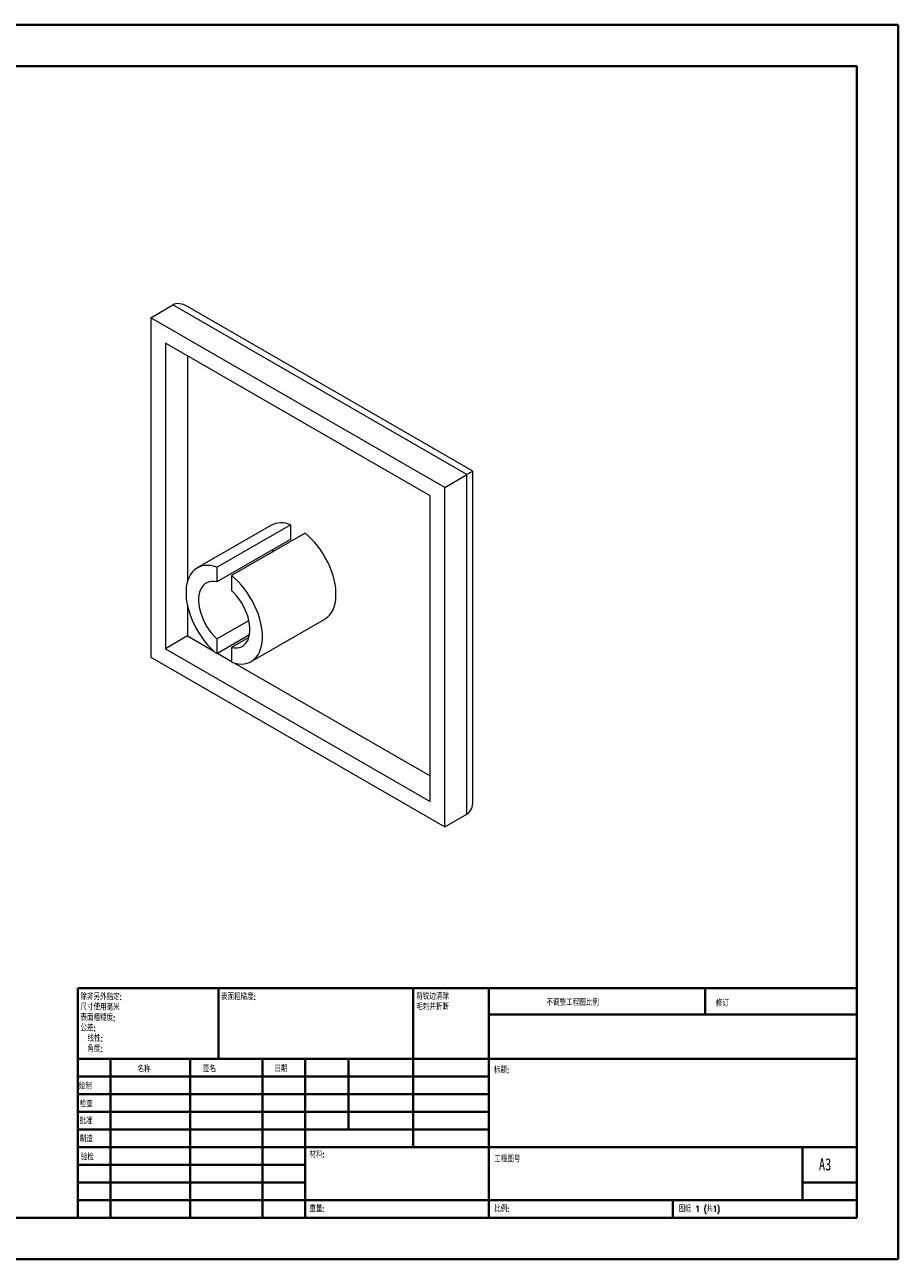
# Model space of a CAD drawing. Header units: millimetres. Extents: x 0 to 420, y 0 to 297.
# Tile 2 of 2: x 210 to 420, y 0 to 297. Entities that reach past the tile are written whole.
import ezdxf

# ---------------------------------------------------------------- set-up
doc = ezdxf.new("R2010")
doc.units = ezdxf.units.MM
doc.styles.add('SLDTEXTSTYLE0', font='TXT', dxfattribs={"width": 0.75, "bigfont": 'bigfont'})
doc.styles.add('SLDTEXTSTYLE1', font='TXT', dxfattribs={"width": 0.75})
doc.styles.add('SLDTEXTSTYLE2', font='TXT', dxfattribs={"width": 0.694444, "bigfont": 'bigfont'})

# ---------------------------------------------------------------- blocks, each defined once
blk = doc.blocks.new('SW_NOTE_0')
at = {"color": 0, "linetype": 'Continuous', "lineweight": 0, "char_height": 1.5, "attachment_point": 1, "style": 'SLDTEXTSTYLE0'}
for s, insert in [('\\M+18FAB锐边\\M+190B4\\M+18F9C', (0, 1.93)), ('\\M+196D1\\M+18E68\\M+19BF3\\M+190DC\\M+19266', (0, -0.57))]:
    blk.add_mtext(s, dxfattribs=dict(at, insert=insert))
blk = doc.blocks.new('SW_NOTE_1')
at = {"color": 0, "linetype": 'Continuous', "lineweight": 0, "char_height": 1.5, "attachment_point": 1, "style": 'SLDTEXTSTYLE0'}
for s, insert in [('\\M+18F9C\\M+194F1另\\M+18A4F\\M+18E77\\M+192E8:', (0, 1.93)), ('\\M+18EDA\\M+190A1\\M+18E67\\M+19770\\M+19F7C\\M+195C4', (0, -0.57)), ('\\M+1955C\\M+196CA\\M+19165糙\\M+19378:', (0, -3.07)), ('\\M+18CF6\\M+18DB7:', (0, -5.57)), ('线\\M+190AB:', (1.69, -8.07)), ('\\M+18A70\\M+19378:', (1.69, -10.57))]:
    blk.add_mtext(s, dxfattribs=dict(at, insert=insert))

msp = doc.modelspace()

# ---------------------------------------------------------------- linework, layer by layer
at = {"color": 7, "linetype": 'Continuous', "lineweight": 40}
for p, q in [((0.08, 297.21), (420.08, 297.21)), ((420.08, 0.21), (420.08, 297.21)), ((25.08, 287.21), (410.08, 287.21)), ((410.08, 287.21), (410.08, 10.21)), ((222.88, 65.46), (410.08, 65.46)), ((222.88, 65.46), (222.88, 10.21)), ((256.68, 48.46), (256.68, 65.46)), ((303.48, 65.46), (303.48, 27.21)), ((321.68, 65.46), (321.68, 10.21)), ((373.68, 59.09), (373.68, 65.46)), ((410.08, 59.09), (321.68, 59.09)), ((410.08, 48.46), (222.88, 48.46)), ((230.68, 48.46), (230.68, 10.21)), ((249.87, 48.46), (249.87, 10.21)), ((267.28, 48.46), (267.28, 10.21)), ((277.48, 10.21), (277.48, 48.46)), ((287.88, 31.46), (287.88, 48.46)), ((321.68, 44.21), (222.88, 44.21)), ((321.68, 39.96), (222.88, 39.96)), ((321.68, 35.71), (222.88, 35.71)), ((321.68, 31.46), (222.88, 31.46)), ((277.48, 27.21), (222.88, 27.21)), ((277.48, 27.21), (410.08, 27.21)), ((397.08, 14.46), (397.08, 27.21)), ((277.48, 22.96), (222.88, 22.96)), ((277.48, 18.71), (222.88, 18.71)), ((410.08, 18.71), (397.08, 18.71)), ((222.88, 14.46), (410.08, 14.46)), ((365.88, 10.21), (365.88, 14.46)), ((25.08, 10.21), (410.08, 10.21)), ((0.08, 0.21), (420.08, 0.21))]:
    msp.add_line(p, q, dxfattribs=at)
at = {"color": 7, "linetype": 'Continuous', "lineweight": 15}
for p, q in [((240.37, 226.73), (245.67, 229.79)), ((316.38, 188.97), (245.67, 229.79)), ((317.84, 189.81), (249.2, 229.44)), ((240.37, 226.73), (240.37, 145.07)), ((311.08, 185.91), (240.37, 226.73)), ((307.54, 183.86), (243.9, 220.6)), ((243.9, 220.6), (243.9, 147.11)), ((249.2, 217.54), (249.2, 163.3)), ((311.08, 185.91), (316.38, 188.97)), ((316.38, 107.31), (316.38, 188.97)), ((317.84, 110.55), (317.84, 189.81)), ((311.08, 104.25), (311.08, 185.91)), ((307.54, 110.38), (307.54, 183.86)), ((269.22, 176.75), (251.54, 166.54)), ((256.28, 166.72), (273.95, 176.93)), ((273.95, 176.93), (273.95, 173.36)), ((273.95, 173.36), (256.28, 163.15)), ((277.49, 174.89), (259.81, 164.68)), ((256.28, 166.72), (256.28, 163.15)), ((259.81, 164.68), (259.81, 161.11)), ((249.2, 157.47), (249.2, 150.18)), ((256.28, 149.46), (263.97, 153.9)), ((264.54, 144.03), (282.22, 154.23)), ((249.2, 150.18), (243.9, 147.11)), ((249.2, 150.18), (255.53, 146.52)), ((264.12, 150.41), (256.28, 145.89)), ((256.28, 149.46), (256.28, 145.89)), ((263.97, 149.82), (259.81, 147.42)), ((243.9, 147.11), (307.54, 110.38)), ((256.45, 145.99), (259.81, 144.05)), ((259.81, 147.42), (259.81, 143.85)), ((240.37, 145.07), (311.08, 104.25)), ((260.55, 143.62), (307.54, 116.5)), ((311.08, 104.25), (316.38, 107.31))]:
    msp.add_line(p, q, dxfattribs=at)
at = {"color": 7, "linetype": 'Continuous', "lineweight": 15, "flags": 128}
for points in [[(317.84, 189.81), (317.83, 189.81), (317.76, 189.77), (317.62, 189.68), (317.4, 189.56), (317.12, 189.4), (316.78, 189.2), (316.38, 188.97)], [(282.22, 154.23), (282.41, 154.35), (282.95, 154.76), (283.42, 155.25), (283.84, 155.82), (284.19, 156.47), (284.47, 157.19), (284.69, 157.97), (284.83, 158.82), (284.9, 159.72), (284.9, 160.66), (284.83, 161.64), (284.69, 162.65), (284.47, 163.69), (284.19, 164.73), (283.84, 165.79), (283.42, 166.84), (282.95, 167.88), (282.41, 168.9), (281.83, 169.9), (281.19, 170.86), (280.52, 171.78), (279.8, 172.64), (279.06, 173.46), (278.28, 174.21), (277.49, 174.89)], [(269.65, 170.36), (269.77, 170.89), (269.79, 170.95)], [(256.28, 166.72), (255.48, 166.96), (254.71, 167.1), (253.96, 167.15), (253.25, 167.11), (252.57, 166.97), (251.94, 166.74), (251.35, 166.42), (250.82, 166.02), (250.34, 165.53), (249.93, 164.95), (249.58, 164.3), (249.29, 163.58), (249.08, 162.8), (248.93, 161.95), (248.86, 161.06), (248.86, 160.11), (248.93, 159.13), (249.08, 158.12), (249.29, 157.09), (249.58, 156.04), (249.93, 154.99), (250.34, 153.93), (250.82, 152.89), (251.35, 151.87), (251.94, 150.88), (252.57, 149.92), (253.25, 149), (253.96, 148.13), (254.71, 147.32), (255.48, 146.57), (256.28, 145.89)], [(259.81, 143.85), (260.6, 143.61), (261.38, 143.47), (262.12, 143.42), (262.84, 143.46), (263.52, 143.6), (264.15, 143.82), (264.74, 144.14), (265.27, 144.55), (265.74, 145.04), (266.16, 145.61), (266.51, 146.26), (266.79, 146.98), (267.01, 147.77), (267.15, 148.61), (267.23, 149.51), (267.23, 150.45), (267.15, 151.44), (267.01, 152.45), (266.79, 153.48), (266.51, 154.53), (266.16, 155.58), (265.74, 156.63), (265.27, 157.67), (264.74, 158.7), (264.15, 159.69), (263.52, 160.65), (262.84, 161.57), (262.12, 162.44), (261.38, 163.25), (260.6, 164), (259.81, 164.68)], [(256.28, 163.15), (255.63, 163.26), (255.01, 163.26), (254.43, 163.17), (253.89, 162.98), (253.41, 162.69), (252.98, 162.31), (252.62, 161.85), (252.32, 161.3), (252.09, 160.68), (251.94, 159.99), (251.87, 159.25), (251.87, 158.45), (251.94, 157.62), (252.09, 156.75), (252.32, 155.87), (252.62, 154.98), (252.98, 154.1), (253.41, 153.23), (253.89, 152.38), (254.43, 151.57), (255.01, 150.81), (255.63, 150.1), (256.28, 149.46)], [(259.81, 147.42), (260.46, 147.31), (261.08, 147.31), (261.66, 147.4), (262.19, 147.59), (262.68, 147.88), (263.11, 148.25), (263.47, 148.72), (263.77, 149.26), (263.99, 149.89), (264.14, 150.57), (264.22, 151.32), (264.22, 152.12), (264.14, 152.95), (263.99, 153.81), (263.77, 154.7), (263.47, 155.58), (263.11, 156.47), (262.68, 157.34), (262.19, 158.19), (261.66, 159), (261.08, 159.76), (260.46, 160.47), (259.81, 161.11)]]:
    msp.add_lwpolyline(points, dxfattribs=at)
at = {"color": 7, "linetype": 'Continuous', "lineweight": 15}
msp.add_arc((271.77, 171.87), 5.51, 66.6975, 117.6299, dxfattribs=at)
for centre, start_param, end_param in [((249.2, 223.66), 5.497828, 6.283145), ((312.84, 113.44), 3.141552, 3.92695)]:
    msp.add_ellipse(centre, major_axis=(-3.54, 6.12), ratio=0.577335, start_param=start_param, end_param=end_param, dxfattribs=at)

# ---------------------------------------------------------------- block references
at = {"color": 7, "linetype": 'Continuous', "lineweight": 0}
for name, p in [('SW_NOTE_1', (223.47, 62.2)), ('SW_NOTE_0', (304.19, 62.28))]:
    msp.add_blockref(name, p, dxfattribs=at)

# ---------------------------------------------------------------- texts
at = {"color": 7, "linetype": 'Continuous', "lineweight": 0, "attachment_point": 1}
for s, insert, char_height, style in [('\\M+1955C\\M+196CA\\M+19165糙\\M+19378:', (257.25, 64.13), 1.5, 'SLDTEXTSTYLE0'), ('\\M+19573调\\M+190AE\\M+18D48\\M+192F6图\\M+194E4\\M+197E1', (335.49, 62.75), 1.5, 'SLDTEXTSTYLE0'), ('\\M+18F43订', (376.21, 62.55), 1.5, 'SLDTEXTSTYLE0'), ('\\M+196BC\\M+18FCC', (237.2, 46.72), 1.5, 'SLDTEXTSTYLE0'), ('签\\M+196BC', (252.91, 46.78), 1.5, 'SLDTEXTSTYLE0'), ('\\M+193FA\\M+18AFA', (270.09, 46.79), 1.5, 'SLDTEXTSTYLE0'), ('标题:', (322.84, 46.49), 1.5, 'SLDTEXTSTYLE0'), ('绘\\M+190A7', (223.09, 42.64), 1.5, 'SLDTEXTSTYLE0'), ('检查', (223.29, 38.37), 1.5, 'SLDTEXTSTYLE0'), ('\\M+194E1\\M+18F79', (223.28, 34.28), 1.5, 'SLDTEXTSTYLE0'), ('\\M+190A7\\M+191A2', (223.33, 29.95), 1.5, 'SLDTEXTSTYLE0'), ('验检', (223.55, 25.56), 1.5, 'SLDTEXTSTYLE0'), ('\\M+18DDE\\M+197BF:', (278.52, 26.2), 1.5, 'SLDTEXTSTYLE0'), ('\\M+18D48\\M+192F6图\\M+18D86', (322.95, 25.08), 1.5, 'SLDTEXTSTYLE0'), ('A3', (401, 24.52), 2.91, 'SLDTEXTSTYLE1'), ('\\M+18F64\\M+197CA:', (278.5, 13.16), 1.4986, 'SLDTEXTSTYLE0'), ('\\M+194E4\\M+197E1:', (322.95, 13.11), 1.5, 'SLDTEXTSTYLE0'), ('图纸 1 (\\M+18BA41)', (367.36, 13.11), 1.5, 'SLDTEXTSTYLE2')]:
    msp.add_mtext(s, dxfattribs=dict(at, insert=insert, char_height=char_height, style=style))

doc.saveas('drawing.dxf')
